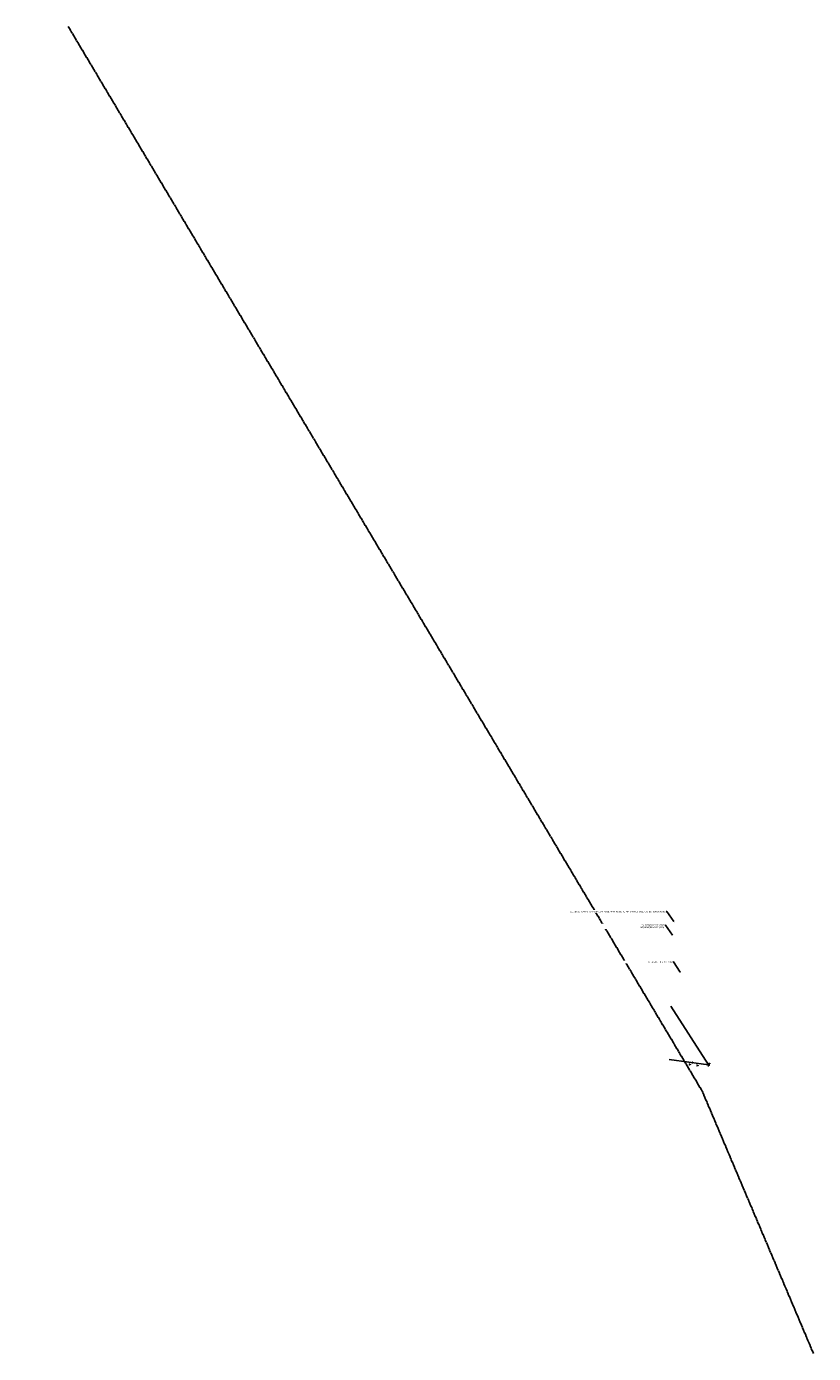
# Model space of a CAD drawing. Header units: feet. Extents: x 1475509 to 1495858, y 178510 to 338947.
import ezdxf
from ezdxf import colors
from ezdxf.entities.mleader import LeaderData, LeaderLine
from ezdxf.math import Vec2, Vec3

# ---------------------------------------------------------------- set-up
doc = ezdxf.new("R2010")
doc.units = ezdxf.units.FT
doc.header["$MEASUREMENT"] = 0
doc.linetypes.add('cl', pattern=[5, 0.09375, -0.09375, 4.625, -0.09375, 0.09375])
for name, color, linetype in [('RW_X_CL', 180, 'cl'), ('SG_P_Messenger_Wire', 4, 'Continuous'), ('SG_P_Text', 7, 'Continuous'), ('SG_X_Heads', 230, 'Continuous'), ('UT_P_Electric_Cells', 1, 'Continuous'), ('UT_X_Electric_Cells', 244, 'Continuous')]:
    doc.layers.add(name, color=color, linetype=linetype)
doc.layers.add('SCRATCH2', color=94, linetype='Continuous', plot=False)
doc.styles.add('Slanted-Normal', font='font31.shx', dxfattribs={"height": 0.1})

# ---------------------------------------------------------------- blocks, each defined once
blk = doc.blocks.new('PP')
at = {"layer": 'UT_X_Electric_Cells', "color": 1, "linetype": 'Continuous', "lineweight": 0}
for p, q in [((0.04, 0.16), (-0.04, -0.14)), ((0.03, 0.1), (0.09, 0.1)), ((0.04, 0.16), (0.09, 0.16))]:
    blk.add_line(p, q, dxfattribs=at)
blk.add_circle((0, 0), 0.065, dxfattribs=at)
at = {"layer": 'UT_X_Electric_Cells', "color": 1, "linetype": 'Continuous', "lineweight": 0, "extrusion": (0, 0, -1)}
blk.add_arc((-0.09, 0.13), 0.0319, 88.8767, 271.1233, dxfattribs=at)
blk = doc.blocks.new('TSH')
at = {"linetype": 'Continuous', "lineweight": 0}
for p, q in [((0, 0), (1.02, 0)), ((1.74, 0), (2.76, 0)), ((3.48, 0), (4.5, 0))]:
    blk.add_line(p, q, dxfattribs=at)
at = {"linetype": 'Continuous', "lineweight": 0, "flags": 128}
blk.add_lwpolyline([(4.5, 1.35), (5.85, 0), (4.5, -1.35)], close=True, dxfattribs=at)

msp = doc.modelspace()

# ---------------------------------------------------------------- linework, layer by layer
at = {"layer": 'RW_X_CL', "flags": 128}
msp.add_lwpolyline([(1495858.1, 336619.5), (1495663.1, 337079.5), (1494551.1, 338947.4)], dxfattribs=at)
at = {"layer": 'SCRATCH2'}
msp.add_circle((1495674.1, 337125.7, 923.9), 0.625, dxfattribs=at)
at = {"layer": 'SG_P_Messenger_Wire', "elevation": 924.2, "flags": 128}
for points in [[(1495608.1, 337228.7), (1495674.1, 337125.7)], [(1495674.1, 337125.7), (1495604.8, 337135.5)]]:
    msp.add_lwpolyline(points, dxfattribs=at)
at = {"layer": 'SG_X_Heads', "elevation": 923, "flags": 128}
for points in [[(1495645.6, 337129.4), (1495644.7, 337130.8)], [(1495644.8, 337129), (1495647.2, 337130.4)], [(1495645.6, 337131.3), (1495646.4, 337130)]]:
    msp.add_lwpolyline(points, dxfattribs=at)

# ---------------------------------------------------------------- block references
at = {"layer": 'SG_X_Heads', "rotation": 295.060450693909}
for p in [(1495639.4, 337130.6, 924.2), (1495652.7, 337128.8, 945.8)]:
    msp.add_blockref('TSH', p, dxfattribs=at)
at = {"layer": 'UT_P_Electric_Cells', "xscale": 20, "yscale": 20, "rotation": 359.9342933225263}
msp.add_blockref('PP', (1495674.1, 337125.7, 923.9), dxfattribs=at)

# ---------------------------------------------------------------- next in the draw order: leaders
at = {"layer": 'SG_P_Text'}
ml = msp.add_multileader_mtext('Standard', dxfattribs=at)
ml.set_content('Ex. SIGNAL HEADS AND \\PMESSENGER WIRE (TBR)', color=256, style='Slanted-Normal')
ml.set_leader_properties(color=256, linetype='ByLayer', lineweight=-1)
ml.build(insert=Vec2(0, 0))
ml.multileader.update_dxf_attribs({"has_text_frame": 1, "dogleg_length": 0.06, "arrow_head_size": 2.5, "scale": 20})
ctx = ml.context
ctx.base_point, ctx.scale, ctx.char_height, ctx.arrow_head_size, ctx.landing_gap_size, ctx.plane_origin = Vec3(1495553.3, 337371, 944.4), 20, 2.5, 2.5, 1.2, Vec3(1495391.7, 337301.2, 944.4)
ctx.text_align_type = 2
notes = []
notes.append((ctx, [(1, (1, 1, 0), (1495598.6, 337371, 944.4), (-1, 0), 1.2, [(0, [(1495612.3, 337351.4, 944.4)], 0, [])])]))
ctx.mtext.insert, ctx.mtext.width, ctx.mtext.alignment, ctx.mtext.flow_direction = Vec3(1495596.2, 337372.3, 944.4), 43.16, 3, 5
ctx.mtext.has_bg_fill, ctx.mtext.bg_color, ctx.mtext.bg_scale_factor, ctx.mtext.bg_transparency, ctx.mtext.use_window_bg_color = 1, -1027028792, 1.5, 0, 1
ml = msp.add_multileader_mtext('Standard', dxfattribs=at)
ml.set_content('Ex. SIGNAL HEADS (DND)', color=256, style='Slanted-Normal')
ml.set_leader_properties(color=256, linetype='ByLayer', lineweight=-1)
ml.build(insert=Vec2(0, 0))
ml.multileader.update_dxf_attribs({"has_text_frame": 1, "dogleg_length": 0.06, "arrow_head_size": 2.5, "scale": 20})
ctx = ml.context
ctx.base_point, ctx.scale, ctx.char_height, ctx.arrow_head_size, ctx.landing_gap_size, ctx.plane_origin = Vec3(1495564.7, 337306.3, 945.3), 20, 2.5, 2.5, 1.2, Vec3(1495405.4, 337236.5, 945.3)
ctx.text_align_type = 2
notes.append((ctx, [(1, (1, 1, 0), (1495612.4, 337306.3, 945.3), (-1, 0), 1.2, [(0, [(1495626, 337286.6, 945.3)], 0, [])])]))
ctx.mtext.insert, ctx.mtext.width, ctx.mtext.alignment, ctx.mtext.flow_direction = Vec3(1495610, 337307.5, 945.3), 44.561, 3, 5
ctx.mtext.has_bg_fill, ctx.mtext.bg_color, ctx.mtext.bg_scale_factor, ctx.mtext.bg_transparency, ctx.mtext.use_window_bg_color = 1, -1027028792, 1.5, 0, 1
for ctx, leaders in notes:
    for number, flags, end, landing, length, lines in leaders:
        leader = LeaderData()
        leader.index, (leader.has_last_leader_line, leader.has_dogleg_vector, leader.attachment_direction) = number, flags
        leader.last_leader_point, leader.dogleg_vector, leader.dogleg_length = Vec3(end), Vec3(landing), length
        for number, points, colour, breaks in lines:
            line = LeaderLine()
            line.index, line.vertices, line.color, line.breaks = number, Vec3.list(points), colors.encode_raw_color(colour), breaks
            leader.lines.append(line)
        ctx.leaders.append(leader)

# ---------------------------------------------------------------- next in the draw order: leaders
ml = msp.add_multileader_mtext('Standard', dxfattribs=at)
ml.set_content('Ex. DETECTION FOR STINEBAUGH TO BE MAINTAINED TO MATCH PROPOSED DETECTION SCHEME', color=256, style='Slanted-Normal')
ml.set_leader_properties(color=256, linetype='ByLayer', lineweight=-1)
ml.build(insert=Vec2(0, 0))
ml.multileader.update_dxf_attribs({"has_text_frame": 1, "dogleg_length": 0.06, "arrow_head_size": 2.5, "scale": 20})
ctx = ml.context
ctx.base_point, ctx.scale, ctx.char_height, ctx.arrow_head_size, ctx.landing_gap_size, ctx.plane_origin = Vec3(1495541.3, 337394.7, 924.6), 20, 2.5, 2.5, 1.2, Vec3(1495393.9, 337324.9, 924.6)
ctx.text_align_type = 2
notes = []
notes.append((ctx, [(1, (1, 1, 0), (1495600.8, 337394.7, 924.6), (-1, 0), 1.2, [(0, [(1495614.5, 337375.1, 924.6)], 0, [])])]))
ctx.mtext.insert, ctx.mtext.width, ctx.mtext.alignment, ctx.mtext.flow_direction = Vec3(1495598.4, 337396, 924.6), 56.025, 3, 5
ctx.mtext.has_bg_fill, ctx.mtext.bg_color, ctx.mtext.bg_scale_factor, ctx.mtext.bg_transparency, ctx.mtext.use_window_bg_color = 1, -1027028792, 1.5, 0, 1
for ctx, leaders in notes:
    for number, flags, end, landing, length, lines in leaders:
        leader = LeaderData()
        leader.index, (leader.has_last_leader_line, leader.has_dogleg_vector, leader.attachment_direction) = number, flags
        leader.last_leader_point, leader.dogleg_vector, leader.dogleg_length = Vec3(end), Vec3(landing), length
        for number, points, colour, breaks in lines:
            line = LeaderLine()
            line.index, line.vertices, line.color, line.breaks = number, Vec3.list(points), colors.encode_raw_color(colour), breaks
            leader.lines.append(line)
        ctx.leaders.append(leader)

doc.saveas('drawing.dxf')
